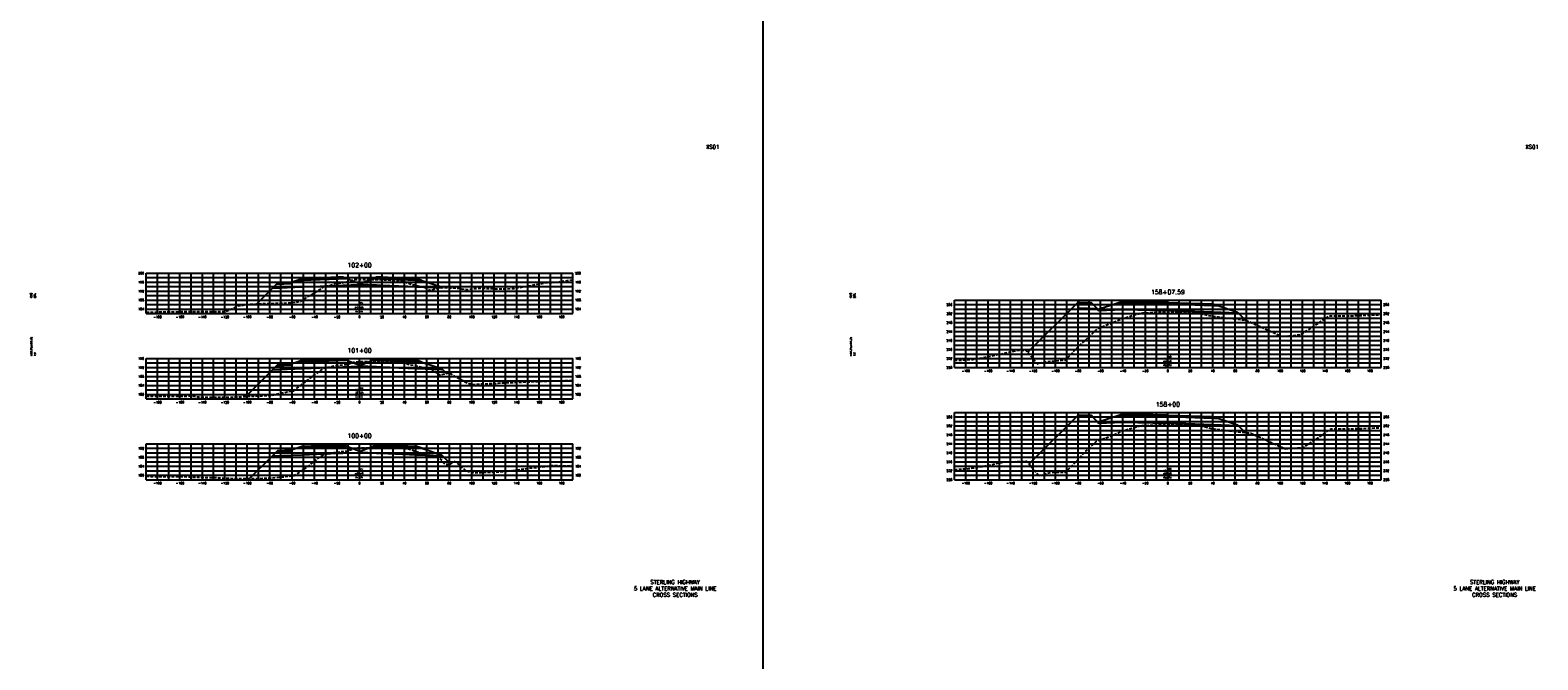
# Model space of a CAD drawing. Extents: x 37 to 10140, y -1968 to 9206.
# Tile 67 of 105: x 1497 to 2840, y 6200 to 6760. Entities that reach past the tile are written whole.
import ezdxf
from ezdxf.enums import TextEntityAlignment as Align

# ---------------------------------------------------------------- set-up
doc = ezdxf.new("R2010")
doc.units = 0
doc.header["$LTSCALE"] = 20
doc.header["$MEASUREMENT"] = 0
doc.linetypes.add('HIDDEN_050%', pattern=[0.1875, 0.125, -0.0625])
doc.layers.get('0').update_dxf_attribs({"color": 101})
for name, color, linetype in [('S-AT-TXT175', 6, 'Continuous'), ('S-AT-TXT80', 1, 'Continuous'), ('XDATUM', 3, 'Continuous'), ('XEG', 1, 'HIDDEN_050%'), ('XFG', 2, 'Continuous'), ('XGRID', 251, 'Continuous'), ('XGRIDT', 2, 'Continuous'), ('XREF-BORDER', 7, 'Continuous')]:
    doc.layers.add(name, color=color, linetype=linetype)
doc.styles.add('L100', font='simplex.shx', dxfattribs={"height": 2})
doc.styles.add('L175', font='ROMANSM.shx', dxfattribs={"height": 3.5})
doc.styles.add('L80', font='ROMANSM.shx', dxfattribs={"height": 1.6})

# ---------------------------------------------------------------- blocks, each defined once
blk = doc.blocks.new('03025_00_att1')
at = {"layer": 'S-AT-TXT175', "style": 'L175'}
for tag, p in [('NUM', (32.402, 20.822)), ('LINE1', (30.64, 1.444)), ('LINE2', (30.64, 1.161)), ('LINE3', (30.64, 0.877))]:
    blk.add_attdef(tag, text='', height=0.175, dxfattribs=at).set_placement(p, align=Align.CENTER)
at = {"layer": 'S-AT-TXT80', "style": 'L80'}
for tag, p in [('DESIGNED', (2.094, 14.201)), ('CHECKED', (2.265, 14.201)), ('DRAFTED', (2.436, 14.201)), ('PCTB', (2.094, 11.605)), ('PSCALE', (2.265, 11.605)), ('PVIEW', (2.436, 11.605))]:
    blk.add_attdef(tag, p, '', height=0.08, rotation=90, dxfattribs=at)

msp = doc.modelspace()

# ---------------------------------------------------------------- linework, layer by layer
msp.add_line((2149.1, 7231), (2149.1, -1819.5))
at = {"layer": 'XDATUM', "flags": 128}
for points in [[(1698.4, 6516.7), (1712.4, 6530.7), (1739, 6531.7), (1771, 6533), (1775, 6533.2), (1790, 6533.8), (1805, 6533.2), (1809, 6533), (1841, 6531.7), (1863, 6530.8), (1863, 6531.7), (1863.6, 6531.2)], [(2385.4, 6473.5), (2430, 6518.1), (2430, 6513.1), (2447.2, 6512.4), (2448, 6511.6), (2448, 6510.7), (2470, 6511.6), (2510, 6510.6), (2550, 6509.3), (2572, 6508.4), (2572, 6509.3), (2579.2, 6502.1)], [(1688.6, 6434.2), (1712.4, 6458), (1739, 6459), (1771, 6460.3), (1775, 6460.5), (1790, 6461.1), (1805, 6460.5), (1809, 6460.3), (1841, 6459), (1863, 6458.1), (1863, 6459), (1867.4, 6454.7)], [(2386.4, 6374.1), (2430, 6417.6), (2430, 6412.6), (2447.2, 6412), (2448, 6411.2), (2448, 6410.3), (2470, 6411.2), (2510, 6410.3), (2550, 6409), (2572, 6408.1), (2572, 6409), (2579, 6402)], [(1692.1, 6361), (1712.4, 6381.3), (1739, 6382.3), (1771, 6383.6), (1775, 6383.8), (1790, 6384.4), (1805, 6383.8), (1809, 6383.6), (1841, 6382.3), (1863, 6381.4), (1863, 6382.3), (1871.1, 6374.2)]]:
    msp.add_lwpolyline(points, dxfattribs=at)
at = {"layer": 'XEG', "flags": 128}
for points in [[(1600, 6509.2), (1618.2, 6509.6), (1642.5, 6509.9), (1648, 6510), (1669, 6509.8), (1670.5, 6509.9), (1671, 6510), (1680.8, 6514.4), (1682, 6514.9), (1691.2, 6516.2), (1704.2, 6517), (1719.6, 6517.2), (1729, 6517.7), (1737.7, 6518.8), (1744.4, 6523.4), (1749, 6525.9), (1755.4, 6530.1), (1758.4, 6532), (1764.1, 6533.4), (1767.7, 6534.6), (1771.8, 6535.1), (1778.2, 6536.1), (1780.1, 6536.8), (1782.4, 6537.6), (1783.4, 6537.9), (1785.3, 6538.3), (1788.5, 6538.3), (1790, 6538.3), (1793, 6538.3), (1800.3, 6538.4), (1805.4, 6538.4), (1812.8, 6538.1), (1817.8, 6537.9), (1820.8, 6537.8), (1825.4, 6537.5), (1826.6, 6537.3), (1828.8, 6537), (1830.5, 6536.3), (1832.9, 6535.2), (1838.9, 6533.5), (1847.4, 6531.4), (1849, 6530.9), (1853.4, 6528.5), (1857.4, 6530.3), (1862.3, 6531.2), (1868.9, 6531.1), (1876, 6530.8), (1886.6, 6529.4), (1892.2, 6530.3), (1898.1, 6530.6), (1918, 6529.9), (1927.4, 6530.4), (1957.5, 6535.7), (1966.7, 6535.9), (1968, 6536.4), (1980, 6538.2)], [(2320, 6466.3), (2336.4, 6467.1), (2341, 6467.9), (2377.3, 6475.4), (2383.6, 6475.6), (2386.3, 6472.5), (2393.8, 6463.2), (2400.9, 6465.1), (2418.5, 6466.6), (2418.5, 6466.6), (2419.2, 6467.2), (2433.1, 6481.1), (2445.5, 6492.8), (2447.9, 6495.1), (2452.6, 6496.8), (2464.5, 6501.4), (2469, 6503.3), (2478.6, 6506.4), (2485.6, 6508.3), (2487.7, 6508.6), (2488, 6508.6), (2493.1, 6508.8), (2507.8, 6509.4), (2510, 6509.4), (2521.2, 6509.7), (2527.7, 6509.9), (2528.9, 6509.8), (2532.9, 6509.5), (2544.6, 6506.8), (2550.5, 6505.5), (2554.6, 6505), (2577.3, 6502.3), (2579.9, 6502), (2604.7, 6490.8), (2611.3, 6487.8), (2620.5, 6488.5), (2628.1, 6489.2), (2633.4, 6492.5), (2653.7, 6506), (2655, 6506), (2671.4, 6506), (2671.5, 6506), (2671.7, 6506), (2696.4, 6506.9), (2700, 6507)], [(1600, 6434.3), (1623.1, 6434.4), (1639.3, 6434.6), (1645.1, 6433.9), (1650.4, 6433.7), (1661.3, 6433.6), (1670.8, 6433.5), (1682.8, 6433.9), (1702, 6434.8), (1711.7, 6435.3), (1725.5, 6438.3), (1731.5, 6439.3), (1740.7, 6446.6), (1744.4, 6449.3), (1754.8, 6456.9), (1758.7, 6459.8), (1764.9, 6460.8), (1767.8, 6461.5), (1776.5, 6462.6), (1779.1, 6462.8), (1781.8, 6463.8), (1782.7, 6464.2), (1783.4, 6464.4), (1786.1, 6465.1), (1790, 6465.2), (1792, 6465.3), (1793.9, 6465.2), (1803.7, 6465.4), (1806.5, 6465.4), (1816, 6465.2), (1818.7, 6465.1), (1820.3, 6465), (1826.1, 6464.8), (1829.9, 6464.1), (1830.7, 6463.9), (1831.7, 6463.6), (1834.8, 6462.6), (1838.3, 6461.9), (1853.5, 6458.6), (1855.1, 6457.5), (1861.6, 6453.3), (1868.2, 6454.9), (1869.9, 6455.4), (1871.3, 6454.3), (1886, 6446.2), (1890.6, 6444.9), (1906.4, 6445.8), (1910.7, 6445.8), (1912.5, 6446), (1913.6, 6446.1), (1952.5, 6447.8), (1956.4, 6447.9), (1980, 6448.5)], [(2320, 6369.2), (2332.6, 6369.9), (2344.3, 6371.8), (2363.6, 6375.8), (2384.3, 6376.5), (2392.9, 6366.4), (2395.1, 6363.7), (2405.7, 6366.4), (2410.1, 6366.8), (2418.8, 6366.8), (2430.9, 6378.9), (2434.8, 6383.3), (2446.6, 6394.4), (2449.8, 6395.5), (2462.5, 6400.3), (2470.2, 6403.7), (2472.9, 6404.6), (2486.1, 6408.1), (2487.7, 6408.3), (2488.4, 6408.4), (2497.9, 6408.7), (2508.2, 6409.1), (2510, 6409.2), (2517.4, 6409.4), (2528, 6409.7), (2530, 6409.6), (2533, 6409.3), (2542.1, 6407.2), (2551.1, 6405.3), (2557.2, 6404.5), (2569.7, 6403), (2583.9, 6401.5), (2601, 6393.8), (2614.4, 6387.6), (2627.7, 6388.5), (2631, 6388.9), (2653.2, 6403.8), (2655.4, 6405.3), (2669.8, 6405.3), (2671.8, 6405.4), (2679.4, 6405.6), (2695.8, 6406.2), (2700, 6406.2)], [(1600, 6363.1), (1610.5, 6362.9), (1630.2, 6362.9), (1647.5, 6362.2), (1665.5, 6361.8), (1680.9, 6361), (1691.3, 6361), (1706.6, 6361.4), (1721.5, 6362.5), (1731.7, 6363.8), (1739.7, 6368.7), (1744.8, 6372.5), (1750.3, 6377), (1758.9, 6382.9), (1762.5, 6383.2), (1768.8, 6384.5), (1774.8, 6385.2), (1779.5, 6385.8), (1782.2, 6386.6), (1783.6, 6387.2), (1784.7, 6387.6), (1787.1, 6388.3), (1790, 6388.4), (1791.9, 6388.4), (1794.7, 6388.5), (1803.1, 6388.7), (1807.5, 6388.8), (1811.6, 6388.7), (1819.6, 6388.4), (1825.1, 6388.2), (1828.3, 6388), (1831.2, 6387.8), (1832.8, 6387.5), (1836.7, 6386.7), (1838.6, 6385.9), (1840, 6385.3), (1850.3, 6382.6), (1855.9, 6381.1), (1859.4, 6380.3), (1863.6, 6376.9), (1865.5, 6374.8), (1866.7, 6373.8), (1867.3, 6373.9), (1870.1, 6373.8), (1871.2, 6374.3), (1875.1, 6376.6), (1880.4, 6371.5), (1884.8, 6368.1), (1890.8, 6366.4), (1892.2, 6366.2), (1910, 6366.9), (1921, 6367.6), (1939, 6370), (1947.4, 6371), (1951.3, 6371.4), (1960.2, 6372.6), (1974.9, 6372.5), (1980, 6372.7)]]:
    msp.add_lwpolyline(points, dxfattribs=at)
at = {"layer": 'XFG', "flags": 128}
for points in [[(1712.4, 6530.7), (1712.4, 6530.7), (1698.4, 6516.7)], [(1790, 6534.5), (1778, 6539.3), (1775, 6539.2), (1771, 6539), (1739, 6537.7), (1734.4, 6537.5), (1729, 6535.7), (1729, 6534.7), (1716, 6534.2), (1712.4, 6530.7), (1739, 6531.7), (1771, 6533), (1775, 6533.2), (1790, 6533.8), (1790, 6534.5)], [(1729, 6535.7), (1728, 6535.7), (1728, 6535.3), (1718, 6534.9), (1718, 6535.3), (1717, 6535.2), (1716, 6534.2), (1729, 6534.7), (1729, 6535.7)], [(1728, 6535.7), (1718, 6535.3), (1718, 6534.9), (1728, 6535.3), (1728, 6535.7)], [(1775, 6539.5), (1771, 6539.3), (1739, 6538.1), (1739, 6539.1), (1734.4, 6537.5), (1739, 6537.7), (1771, 6539), (1775, 6539.2), (1778, 6539.3), (1775, 6540.5), (1775, 6539.5)], [(1775, 6540.5), (1771, 6540.3), (1739, 6539.1), (1739, 6538.7), (1771, 6540), (1775, 6540.2), (1775, 6540.5)], [(1775, 6540.2), (1771, 6540), (1739, 6538.7), (1739, 6538.1), (1771, 6539.3), (1775, 6539.5), (1775, 6540.2)], [(1790, 6534.5), (1802, 6539.3), (1805, 6539.2), (1809, 6539), (1841, 6537.7), (1845.6, 6537.5), (1863, 6531.7), (1863, 6530.8), (1841, 6531.7), (1809, 6533), (1805, 6533.2), (1790, 6533.8)], [(1805, 6540.5), (1802, 6539.3), (1805, 6539.2), (1809, 6539), (1841, 6537.7), (1845.6, 6537.5), (1841, 6539.1), (1841, 6538.1), (1809, 6539.3), (1805, 6539.5), (1805, 6540.5)], [(1805, 6540.5), (1805, 6540.2), (1809, 6540), (1841, 6538.7), (1841, 6539.1), (1809, 6540.3), (1805, 6540.5)], [(1805, 6540.2), (1805, 6539.5), (1809, 6539.3), (1841, 6538.1), (1841, 6538.7), (1809, 6540), (1805, 6540.2)], [(1863, 6531.7), (1863, 6531.7), (1863.6, 6531.2)], [(2430, 6518.1), (2430, 6518.1), (2385.4, 6473.5)], [(2430, 6518.1), (2430, 6517.1), (2443, 6516.6), (2442, 6517.6), (2441, 6517.6), (2441, 6517.3), (2431, 6517.7), (2431, 6518), (2430, 6518.1)], [(2430, 6517.1), (2430, 6513.1), (2447.2, 6512.4), (2443, 6516.6), (2430, 6517.1)], [(2431, 6518), (2431, 6517.7), (2441, 6517.3), (2441, 6517.6), (2431, 6518)], [(2510, 6516.6), (2470, 6517.6), (2465.4, 6517.4), (2448, 6511.6), (2448, 6510.7), (2470, 6511.6), (2510, 6510.6)], [(2510, 6516.9), (2470, 6517.9), (2470, 6518.9), (2465.4, 6517.4), (2470, 6517.6), (2510, 6516.6)], [(2510, 6517.9), (2470, 6518.9), (2470, 6518.6), (2510, 6517.6)], [(2510, 6517.6), (2470, 6518.6), (2470, 6517.9), (2510, 6516.9)], [(2510, 6517.9), (2550, 6516.6), (2550, 6516.3), (2510, 6517.6)], [(2510, 6517.6), (2550, 6516.3), (2550, 6515.6), (2510, 6516.9)], [(2510, 6516.9), (2550, 6515.6), (2550, 6516.6), (2554.6, 6515.1), (2550, 6515.3), (2510, 6516.6)], [(2510, 6516.6), (2550, 6515.3), (2554.6, 6515.1), (2572, 6509.3), (2572, 6508.4), (2550, 6509.3), (2510, 6510.6)], [(2448, 6511.6), (2447.2, 6512.4)], [(2572, 6509.3), (2572, 6509.3), (2579.2, 6502.1)], [(1790, 6461.8), (1778, 6466.6), (1775, 6466.5), (1771, 6466.3), (1739, 6465), (1734.4, 6464.8), (1729, 6463), (1729, 6462), (1716, 6461.5), (1712.4, 6458), (1739, 6459), (1771, 6460.3), (1775, 6460.5), (1790, 6461.1), (1790, 6461.8)], [(1729, 6463), (1728, 6463), (1728, 6462.6), (1718, 6462.2), (1718, 6462.6), (1717, 6462.5), (1716, 6461.5), (1729, 6462), (1729, 6463)], [(1728, 6463), (1718, 6462.6), (1718, 6462.2), (1728, 6462.6), (1728, 6463)], [(1775, 6466.8), (1771, 6466.6), (1739, 6465.4), (1739, 6466.4), (1734.4, 6464.8), (1739, 6465), (1771, 6466.3), (1775, 6466.5), (1778, 6466.6), (1775, 6467.8), (1775, 6466.8)], [(1775, 6467.8), (1771, 6467.6), (1739, 6466.4), (1739, 6466), (1771, 6467.3), (1775, 6467.5), (1775, 6467.8)], [(1775, 6467.5), (1771, 6467.3), (1739, 6466), (1739, 6465.4), (1771, 6466.6), (1775, 6466.8), (1775, 6467.5)], [(1790, 6461.8), (1802, 6466.6), (1805, 6466.5), (1809, 6466.3), (1841, 6465), (1845.6, 6464.8), (1863, 6459), (1863, 6458.1), (1841, 6459), (1809, 6460.3), (1805, 6460.5), (1790, 6461.1)], [(1805, 6467.8), (1802, 6466.6), (1805, 6466.5), (1809, 6466.3), (1841, 6465), (1845.6, 6464.8), (1841, 6466.4), (1841, 6465.4), (1809, 6466.6), (1805, 6466.8), (1805, 6467.8)], [(1805, 6467.8), (1805, 6467.5), (1809, 6467.3), (1841, 6466), (1841, 6466.4), (1809, 6467.6), (1805, 6467.8)], [(1805, 6467.5), (1805, 6466.8), (1809, 6466.6), (1841, 6465.4), (1841, 6466), (1809, 6467.3), (1805, 6467.5)], [(1712.4, 6458), (1712.4, 6458), (1688.6, 6434.2)], [(1863, 6459), (1863, 6459), (1867.4, 6454.7)], [(2430, 6417.6), (2430, 6417.6), (2386.4, 6374.1)], [(2430, 6417.6), (2430, 6416.6), (2443, 6416.1), (2442, 6417.2), (2441, 6417.2), (2441, 6416.9), (2431, 6417.3), (2431, 6417.6), (2430, 6417.6)], [(2430, 6416.6), (2430, 6412.6), (2447.2, 6412), (2443, 6416.1), (2430, 6416.6)], [(2431, 6417.6), (2431, 6417.3), (2441, 6416.9), (2441, 6417.2), (2431, 6417.6)], [(2448, 6411.2), (2447.2, 6412)], [(2510, 6416.3), (2470, 6417.2), (2465.4, 6417), (2448, 6411.2), (2448, 6410.3), (2470, 6411.2), (2510, 6410.3)], [(2510, 6416.6), (2470, 6417.5), (2470, 6418.5), (2465.4, 6417), (2470, 6417.2), (2510, 6416.3)], [(2510, 6417.6), (2470, 6418.5), (2470, 6418.2), (2510, 6417.3)], [(2510, 6417.3), (2470, 6418.2), (2470, 6417.5), (2510, 6416.6)], [(2510, 6417.6), (2550, 6416.3), (2550, 6416), (2510, 6417.3)], [(2510, 6417.3), (2550, 6416), (2550, 6415.3), (2510, 6416.6)], [(2510, 6416.6), (2550, 6415.3), (2550, 6416.3), (2554.6, 6414.8), (2550, 6415), (2510, 6416.3)], [(2510, 6416.3), (2550, 6415), (2554.6, 6414.8), (2572, 6409), (2572, 6408.1), (2550, 6409), (2510, 6410.3)], [(2572, 6409), (2572, 6409), (2579, 6402)], [(1712.4, 6381.3), (1712.4, 6381.3), (1692.1, 6361)], [(1790, 6385.1), (1778, 6389.9), (1775, 6389.8), (1771, 6389.6), (1739, 6388.3), (1734.4, 6388.1), (1729, 6386.3), (1729, 6385.3), (1716, 6384.8), (1712.4, 6381.3), (1739, 6382.3), (1771, 6383.6), (1775, 6383.8), (1790, 6384.4), (1790, 6385.1)], [(1729, 6386.3), (1728, 6386.3), (1728, 6385.9), (1718, 6385.5), (1718, 6385.9), (1717, 6385.8), (1716, 6384.8), (1729, 6385.3), (1729, 6386.3)], [(1728, 6386.3), (1718, 6385.9), (1718, 6385.5), (1728, 6385.9), (1728, 6386.3)], [(1775, 6390.1), (1771, 6389.9), (1739, 6388.7), (1739, 6389.7), (1734.4, 6388.1), (1739, 6388.3), (1771, 6389.6), (1775, 6389.8), (1778, 6389.9), (1775, 6391.1), (1775, 6390.1)], [(1775, 6391.1), (1771, 6390.9), (1739, 6389.7), (1739, 6389.3), (1771, 6390.6), (1775, 6390.8), (1775, 6391.1)], [(1775, 6390.8), (1771, 6390.6), (1739, 6389.3), (1739, 6388.7), (1771, 6389.9), (1775, 6390.1), (1775, 6390.8)], [(1790, 6385.1), (1802, 6389.9), (1805, 6389.8), (1809, 6389.6), (1841, 6388.3), (1845.6, 6388.1), (1863, 6382.3), (1863, 6381.4), (1841, 6382.3), (1809, 6383.6), (1805, 6383.8), (1790, 6384.4)], [(1805, 6391.1), (1802, 6389.9), (1805, 6389.8), (1809, 6389.6), (1841, 6388.3), (1845.6, 6388.1), (1841, 6389.7), (1841, 6388.7), (1809, 6389.9), (1805, 6390.1), (1805, 6391.1)], [(1805, 6391.1), (1805, 6390.8), (1809, 6390.6), (1841, 6389.3), (1841, 6389.7), (1809, 6390.9), (1805, 6391.1)], [(1805, 6390.8), (1805, 6390.1), (1809, 6389.9), (1841, 6388.7), (1841, 6389.3), (1809, 6390.6), (1805, 6390.8)], [(1863, 6382.3), (1863, 6382.3), (1871.1, 6374.2)]]:
    msp.add_lwpolyline(points, dxfattribs=at)
at = {"layer": 'XGRID'}
for p, q in [((1600, 6508), (1600, 6544)), ((1600, 6544), (1980, 6544)), ((1610, 6508), (1610, 6544)), ((1620, 6508), (1620, 6544)), ((1630, 6508), (1630, 6544)), ((1640, 6508), (1640, 6544)), ((1650, 6508), (1650, 6544)), ((1660, 6508), (1660, 6544)), ((1670, 6508), (1670, 6544)), ((1680, 6508), (1680, 6544)), ((1690, 6508), (1690, 6544)), ((1700, 6508), (1700, 6544)), ((1710, 6508), (1710, 6544)), ((1720, 6508), (1720, 6544)), ((1730, 6508), (1730, 6544)), ((1740, 6508), (1740, 6544)), ((1750, 6508), (1750, 6544)), ((1760, 6508), (1760, 6544)), ((1770, 6508), (1770, 6544)), ((1780, 6508), (1780, 6544)), ((1790, 6508), (1790, 6544)), ((1800, 6508), (1800, 6544)), ((1810, 6508), (1810, 6544)), ((1820, 6508), (1820, 6544)), ((1830, 6508), (1830, 6544)), ((1840, 6508), (1840, 6544)), ((1850, 6508), (1850, 6544)), ((1860, 6508), (1860, 6544)), ((1870, 6508), (1870, 6544)), ((1880, 6508), (1880, 6544)), ((1890, 6508), (1890, 6544)), ((1900, 6508), (1900, 6544)), ((1910, 6508), (1910, 6544)), ((1920, 6508), (1920, 6544)), ((1930, 6508), (1930, 6544)), ((1940, 6508), (1940, 6544)), ((1950, 6508), (1950, 6544)), ((1960, 6508), (1960, 6544)), ((1970, 6508), (1970, 6544)), ((1980, 6508), (1980, 6544)), ((1600, 6540), (1980, 6540)), ((1600, 6536), (1980, 6536)), ((1600, 6532), (1980, 6532)), ((1600, 6528), (1980, 6528)), ((1600, 6524), (1980, 6524)), ((1600, 6520), (1980, 6520)), ((1600, 6516), (1980, 6516)), ((2320, 6460), (2320, 6520)), ((2320, 6520), (2700, 6520)), ((2320, 6516), (2700, 6516)), ((2330, 6460), (2330, 6520)), ((2340, 6460), (2340, 6520)), ((2350, 6460), (2350, 6520)), ((2360, 6460), (2360, 6520)), ((2370, 6460), (2370, 6520)), ((2380, 6460), (2380, 6520)), ((2390, 6460), (2390, 6520)), ((2400, 6460), (2400, 6520)), ((2410, 6460), (2410, 6520)), ((2420, 6460), (2420, 6520)), ((2430, 6460), (2430, 6520)), ((2440, 6460), (2440, 6520)), ((2450, 6460), (2450, 6520)), ((2460, 6460), (2460, 6520)), ((2470, 6460), (2470, 6520)), ((2480, 6460), (2480, 6520)), ((2490, 6460), (2490, 6520)), ((2500, 6460), (2500, 6520)), ((2510, 6460), (2510, 6520)), ((2520, 6460), (2520, 6520)), ((2530, 6460), (2530, 6520)), ((2540, 6460), (2540, 6520)), ((2550, 6460), (2550, 6520)), ((2560, 6460), (2560, 6520)), ((2570, 6460), (2570, 6520)), ((2580, 6460), (2580, 6520)), ((2590, 6460), (2590, 6520)), ((2600, 6460), (2600, 6520)), ((2610, 6460), (2610, 6520)), ((2620, 6460), (2620, 6520)), ((2630, 6460), (2630, 6520)), ((2640, 6460), (2640, 6520)), ((2650, 6460), (2650, 6520)), ((2660, 6460), (2660, 6520)), ((2670, 6460), (2670, 6520)), ((2680, 6460), (2680, 6520)), ((2690, 6460), (2690, 6520)), ((2700, 6460), (2700, 6520)), ((1600, 6512), (1980, 6512)), ((1600, 6508), (1980, 6508)), ((2320, 6512), (2700, 6512)), ((2320, 6508), (2700, 6508)), ((2320, 6504), (2700, 6504)), ((2320, 6500), (2700, 6500)), ((2320, 6496), (2700, 6496)), ((2320, 6492), (2700, 6492)), ((2320, 6488), (2700, 6488)), ((2320, 6484), (2700, 6484)), ((2320, 6480), (2700, 6480)), ((2320, 6476), (2700, 6476)), ((1600, 6432), (1600, 6468)), ((1600, 6468), (1980, 6468)), ((1600, 6464), (1980, 6464)), ((1610, 6432), (1610, 6468)), ((1620, 6432), (1620, 6468)), ((1630, 6432), (1630, 6468)), ((1640, 6432), (1640, 6468)), ((1650, 6432), (1650, 6468)), ((1660, 6432), (1660, 6468)), ((1670, 6432), (1670, 6468)), ((1680, 6432), (1680, 6468)), ((1690, 6432), (1690, 6468)), ((1700, 6432), (1700, 6468)), ((1710, 6432), (1710, 6468)), ((1720, 6432), (1720, 6468)), ((1730, 6432), (1730, 6468)), ((1740, 6432), (1740, 6468)), ((1750, 6432), (1750, 6468)), ((1760, 6432), (1760, 6468)), ((1770, 6432), (1770, 6468)), ((1780, 6432), (1780, 6468)), ((1790, 6432), (1790, 6468)), ((1800, 6432), (1800, 6468)), ((1810, 6432), (1810, 6468)), ((1820, 6432), (1820, 6468)), ((1830, 6432), (1830, 6468)), ((1840, 6432), (1840, 6468)), ((1850, 6432), (1850, 6468)), ((1860, 6432), (1860, 6468)), ((1870, 6432), (1870, 6468)), ((1880, 6432), (1880, 6468)), ((1890, 6432), (1890, 6468)), ((1900, 6432), (1900, 6468)), ((1910, 6432), (1910, 6468)), ((1920, 6432), (1920, 6468)), ((1930, 6432), (1930, 6468)), ((1940, 6432), (1940, 6468)), ((1950, 6432), (1950, 6468)), ((1960, 6432), (1960, 6468)), ((1970, 6432), (1970, 6468)), ((1980, 6432), (1980, 6468)), ((2320, 6472), (2700, 6472)), ((2320, 6468), (2700, 6468)), ((2320, 6464), (2700, 6464)), ((1600, 6460), (1980, 6460)), ((1600, 6456), (1980, 6456)), ((1600, 6452), (1980, 6452)), ((1600, 6448), (1980, 6448)), ((2320, 6460), (2700, 6460)), ((1600, 6444), (1980, 6444)), ((1600, 6440), (1980, 6440)), ((1600, 6436), (1980, 6436)), ((1600, 6432), (1980, 6432)), ((2320, 6360), (2320, 6420)), ((2320, 6420), (2700, 6420)), ((2330, 6360), (2330, 6420)), ((2340, 6360), (2340, 6420)), ((2350, 6360), (2350, 6420)), ((2360, 6360), (2360, 6420)), ((2370, 6360), (2370, 6420)), ((2380, 6360), (2380, 6420)), ((2390, 6360), (2390, 6420)), ((2400, 6360), (2400, 6420)), ((2410, 6360), (2410, 6420)), ((2420, 6360), (2420, 6420)), ((2430, 6360), (2430, 6420)), ((2440, 6360), (2440, 6420)), ((2450, 6360), (2450, 6420)), ((2460, 6360), (2460, 6420)), ((2470, 6360), (2470, 6420)), ((2480, 6360), (2480, 6420)), ((2490, 6360), (2490, 6420)), ((2500, 6360), (2500, 6420)), ((2510, 6360), (2510, 6420)), ((2520, 6360), (2520, 6420)), ((2530, 6360), (2530, 6420)), ((2540, 6360), (2540, 6420)), ((2550, 6360), (2550, 6420)), ((2560, 6360), (2560, 6420)), ((2570, 6360), (2570, 6420)), ((2580, 6360), (2580, 6420)), ((2590, 6360), (2590, 6420)), ((2600, 6360), (2600, 6420)), ((2610, 6360), (2610, 6420)), ((2620, 6360), (2620, 6420)), ((2630, 6360), (2630, 6420)), ((2640, 6360), (2640, 6420)), ((2650, 6360), (2650, 6420)), ((2660, 6360), (2660, 6420)), ((2670, 6360), (2670, 6420)), ((2680, 6360), (2680, 6420)), ((2690, 6360), (2690, 6420)), ((2700, 6360), (2700, 6420)), ((2320, 6416), (2700, 6416)), ((2320, 6412), (2700, 6412)), ((2320, 6408), (2700, 6408)), ((2320, 6404), (2700, 6404)), ((2320, 6400), (2700, 6400)), ((2320, 6396), (2700, 6396)), ((1600, 6360), (1600, 6392)), ((1600, 6392), (1980, 6392)), ((1600, 6388), (1980, 6388)), ((1600, 6384), (1980, 6384)), ((1600, 6380), (1980, 6380)), ((1610, 6360), (1610, 6392)), ((1620, 6360), (1620, 6392)), ((1630, 6360), (1630, 6392)), ((1640, 6360), (1640, 6392)), ((1650, 6360), (1650, 6392)), ((1660, 6360), (1660, 6392)), ((1670, 6360), (1670, 6392)), ((1680, 6360), (1680, 6392)), ((1690, 6360), (1690, 6392)), ((1700, 6360), (1700, 6392)), ((1710, 6360), (1710, 6392)), ((1720, 6360), (1720, 6392)), ((1730, 6360), (1730, 6392)), ((1740, 6360), (1740, 6392)), ((1750, 6360), (1750, 6392)), ((1760, 6360), (1760, 6392)), ((1770, 6360), (1770, 6392)), ((1780, 6360), (1780, 6392)), ((1790, 6360), (1790, 6392)), ((1800, 6360), (1800, 6392)), ((1810, 6360), (1810, 6392)), ((1820, 6360), (1820, 6392)), ((1830, 6360), (1830, 6392)), ((1840, 6360), (1840, 6392)), ((1850, 6360), (1850, 6392)), ((1860, 6360), (1860, 6392)), ((1870, 6360), (1870, 6392)), ((1880, 6360), (1880, 6392)), ((1890, 6360), (1890, 6392)), ((1900, 6360), (1900, 6392)), ((1910, 6360), (1910, 6392)), ((1920, 6360), (1920, 6392)), ((1930, 6360), (1930, 6392)), ((1940, 6360), (1940, 6392)), ((1950, 6360), (1950, 6392)), ((1960, 6360), (1960, 6392)), ((1970, 6360), (1970, 6392)), ((1980, 6360), (1980, 6392)), ((2320, 6392), (2700, 6392)), ((2320, 6388), (2700, 6388)), ((2320, 6384), (2700, 6384)), ((2320, 6380), (2700, 6380)), ((1600, 6376), (1980, 6376)), ((1600, 6372), (1980, 6372)), ((1600, 6368), (1980, 6368)), ((2320, 6376), (2700, 6376)), ((2320, 6372), (2700, 6372)), ((2320, 6368), (2700, 6368)), ((1600, 6364), (1980, 6364)), ((1600, 6360), (1980, 6360)), ((2320, 6364), (2700, 6364)), ((2320, 6360), (2700, 6360))]:
    msp.add_line(p, q, dxfattribs=at)

# ---------------------------------------------------------------- block references
at = {"layer": 'XREF-BORDER'}
ref = msp.add_blockref('03025_00_att1', (1456.4, 6238.2), dxfattribs=dict(at, xscale=20, yscale=20, zscale=20))
ref.add_attrib('LINE1', 'STERLING HIGHWAY', dxfattribs={"layer": 'S-AT-TXT175', "height": 3.5, "style": 'L175'}).set_placement((2071.1, 6267.1), align=Align.CENTER)
ref.add_attrib('LINE2', '5 LANE ALTERNATIVE MAIN LINE', dxfattribs={"layer": 'S-AT-TXT175', "height": 3.5, "style": 'L175'}).set_placement((2071.1, 6261.4), align=Align.CENTER)
ref.add_attrib('LINE3', 'CROSS SECTIONS', dxfattribs={"layer": 'S-AT-TXT175', "height": 3.5, "style": 'L175'}).set_placement((2071.1, 6255.8), align=Align.CENTER)
ref.add_attrib('NUM', 'XS01', dxfattribs={"layer": 'S-AT-TXT175', "height": 3.5, "style": 'L175'}).set_placement((2104.5, 6654.7), align=Align.CENTER)
ref.add_attrib('DESIGNED', 'CAB', (1498.3, 6522.2), dxfattribs={"layer": 'S-AT-TXT80', "height": 1.6, "rotation": 90, "style": 'L80'})
ref.add_attrib('CHECKED', 'DRL', (1501.7, 6522.2), dxfattribs={"layer": 'S-AT-TXT80', "height": 1.6, "rotation": 90, "style": 'L80'})
ref.add_attrib('PCTB', 'adot_hs,adot_fs', (1498.3, 6470.3), dxfattribs={"layer": 'S-AT-TXT80', "height": 1.6, "rotation": 90, "style": 'L80'})
ref.add_attrib('PSCALE', '1:1', (1501.7, 6470.3), dxfattribs={"layer": 'S-AT-TXT80', "height": 1.6, "rotation": 90, "style": 'L80'})
ref = msp.add_blockref('03025_00_att1', (2186.4, 6238.2), dxfattribs=dict(at, xscale=20, yscale=20, zscale=20))
ref.add_attrib('LINE1', 'STERLING HIGHWAY', dxfattribs={"layer": 'S-AT-TXT175', "height": 3.5, "style": 'L175'}).set_placement((2801.1, 6267.1), align=Align.CENTER)
ref.add_attrib('LINE2', '5 LANE ALTERNATIVE MAIN LINE', dxfattribs={"layer": 'S-AT-TXT175', "height": 3.5, "style": 'L175'}).set_placement((2801.1, 6261.4), align=Align.CENTER)
ref.add_attrib('LINE3', 'CROSS SECTIONS', dxfattribs={"layer": 'S-AT-TXT175', "height": 3.5, "style": 'L175'}).set_placement((2801.1, 6255.8), align=Align.CENTER)
ref.add_attrib('NUM', 'XS01', dxfattribs={"layer": 'S-AT-TXT175', "height": 3.5, "style": 'L175'}).set_placement((2834.5, 6654.7), align=Align.CENTER)
ref.add_attrib('DESIGNED', 'CAB', (2228.3, 6522.2), dxfattribs={"layer": 'S-AT-TXT80', "height": 1.6, "rotation": 90, "style": 'L80'})
ref.add_attrib('CHECKED', 'DRL', (2231.7, 6522.2), dxfattribs={"layer": 'S-AT-TXT80', "height": 1.6, "rotation": 90, "style": 'L80'})
ref.add_attrib('PCTB', 'adot_hs,adot_fs', (2228.3, 6470.3), dxfattribs={"layer": 'S-AT-TXT80', "height": 1.6, "rotation": 90, "style": 'L80'})
ref.add_attrib('PSCALE', '1:1', (2231.7, 6470.3), dxfattribs={"layer": 'S-AT-TXT80', "height": 1.6, "rotation": 90, "style": 'L80'})

# ---------------------------------------------------------------- texts
at = {"layer": 'XGRIDT', "style": 'L100'}
for s, p in [('200', (1598, 6544)), ('196', (1598, 6536)), ('192', (1598, 6528)), ('188', (1598, 6520)), ('256', (2318, 6516)), ('184', (1598, 6512)), ('252', (2318, 6508)), ('248', (2318, 6500)), ('244', (2318, 6492)), ('240', (2318, 6484)), ('236', (2318, 6476)), ('196', (1598, 6468)), ('192', (1598, 6460)), ('232', (2318, 6468)), ('228', (2318, 6460)), ('188', (1598, 6452)), ('184', (1598, 6444)), ('180', (1598, 6436)), ('256', (2318, 6416)), ('252', (2318, 6408)), ('248', (2318, 6400)), ('244', (2318, 6392)), ('192', (1598, 6388)), ('188', (1598, 6380)), ('240', (2318, 6384)), ('184', (1598, 6372)), ('236', (2318, 6376)), ('232', (2318, 6368)), ('180', (1598, 6364)), ('228', (2318, 6360))]:
    msp.add_text(s, height=2, dxfattribs=at).set_placement(p, align=Align.MIDDLE_RIGHT)
for s, p in [('102+00', (1790, 6548)), ('158+07.59', (2510, 6524)), ('101+00', (1790, 6472)), ('158+00', (2510, 6424)), ('100+00', (1790, 6396))]:
    msp.add_text(s, height=4, dxfattribs=at).set_placement(p, align=Align.BOTTOM_CENTER)
for s, p in [('200', (1982, 6544)), ('196', (1982, 6536)), ('192', (1982, 6528)), ('188', (1982, 6520)), ('256', (2702, 6516)), ('184', (1982, 6512)), ('252', (2702, 6508)), ('248', (2702, 6500)), ('244', (2702, 6492)), ('240', (2702, 6484)), ('236', (2702, 6476)), ('196', (1982, 6468)), ('192', (1982, 6460)), ('232', (2702, 6468)), ('228', (2702, 6460)), ('188', (1982, 6452)), ('184', (1982, 6444)), ('180', (1982, 6436)), ('256', (2702, 6416)), ('252', (2702, 6408)), ('248', (2702, 6400)), ('244', (2702, 6392)), ('192', (1982, 6388)), ('188', (1982, 6380)), ('240', (2702, 6384)), ('184', (1982, 6372)), ('236', (2702, 6376)), ('232', (2702, 6368)), ('180', (1982, 6364)), ('228', (2702, 6360))]:
    msp.add_text(s, height=2, dxfattribs=at).set_placement(p, align=Align.MIDDLE_LEFT)
for s, p in [('197.2', (1789, 6509)), ('252.7', (2509, 6461)), ('194.6', (1789, 6433)), ('192.2', (1789, 6361)), ('252.6', (2509, 6361))]:
    msp.add_text(s, height=2, rotation=90, dxfattribs=at).set_placement(p, align=Align.BOTTOM_LEFT)
for s, p in [('198.17', (1791, 6509)), ('256.96', (2511, 6461)), ('195.82', (1791, 6433)), ('193.47', (1791, 6361)), ('256.80', (2511, 6361))]:
    msp.add_text(s, height=2, rotation=90, dxfattribs=at).set_placement(p, align=Align.TOP_LEFT)
for s, p in [('-180', (1610, 6506)), ('-160', (1630, 6506)), ('-140', (1650, 6506)), ('-120', (1670, 6506)), ('-100', (1690, 6506)), ('-80', (1710, 6506)), ('-60', (1730, 6506)), ('-40', (1750, 6506)), ('-20', (1770, 6506)), ('0', (1790, 6506)), ('20', (1810, 6506)), ('40', (1830, 6506)), ('60', (1850, 6506)), ('80', (1870, 6506)), ('100', (1890, 6506)), ('120', (1910, 6506)), ('140', (1930, 6506)), ('160', (1950, 6506)), ('180', (1970, 6506)), ('-180', (2330, 6458)), ('-160', (2350, 6458)), ('-140', (2370, 6458)), ('-120', (2390, 6458)), ('-100', (2410, 6458)), ('-80', (2430, 6458)), ('-60', (2450, 6458)), ('-40', (2470, 6458)), ('-20', (2490, 6458)), ('0', (2510, 6458)), ('20', (2530, 6458)), ('40', (2550, 6458)), ('60', (2570, 6458)), ('80', (2590, 6458)), ('100', (2610, 6458)), ('120', (2630, 6458)), ('140', (2650, 6458)), ('160', (2670, 6458)), ('180', (2690, 6458)), ('-180', (1610, 6430)), ('-160', (1630, 6430)), ('-140', (1650, 6430)), ('-120', (1670, 6430)), ('-100', (1690, 6430)), ('-80', (1710, 6430)), ('-60', (1730, 6430)), ('-40', (1750, 6430)), ('-20', (1770, 6430)), ('0', (1790, 6430)), ('20', (1810, 6430)), ('40', (1830, 6430)), ('60', (1850, 6430)), ('80', (1870, 6430)), ('100', (1890, 6430)), ('120', (1910, 6430)), ('140', (1930, 6430)), ('160', (1950, 6430)), ('180', (1970, 6430)), ('-180', (1610, 6358)), ('-160', (1630, 6358)), ('-140', (1650, 6358)), ('-120', (1670, 6358)), ('-100', (1690, 6358)), ('-80', (1710, 6358)), ('-60', (1730, 6358)), ('-40', (1750, 6358)), ('-20', (1770, 6358)), ('0', (1790, 6358)), ('20', (1810, 6358)), ('40', (1830, 6358)), ('60', (1850, 6358)), ('80', (1870, 6358)), ('100', (1890, 6358)), ('120', (1910, 6358)), ('140', (1930, 6358)), ('160', (1950, 6358)), ('180', (1970, 6358)), ('-180', (2330, 6358)), ('-160', (2350, 6358)), ('-140', (2370, 6358)), ('-120', (2390, 6358)), ('-100', (2410, 6358)), ('-80', (2430, 6358)), ('-60', (2450, 6358)), ('-40', (2470, 6358)), ('-20', (2490, 6358)), ('0', (2510, 6358)), ('20', (2530, 6358)), ('40', (2550, 6358)), ('60', (2570, 6358)), ('80', (2590, 6358)), ('100', (2610, 6358)), ('120', (2630, 6358)), ('140', (2650, 6358)), ('160', (2670, 6358)), ('180', (2690, 6358))]:
    msp.add_text(s, height=2, dxfattribs=at).set_placement(p, align=Align.TOP_CENTER)

doc.saveas('drawing.dxf')
